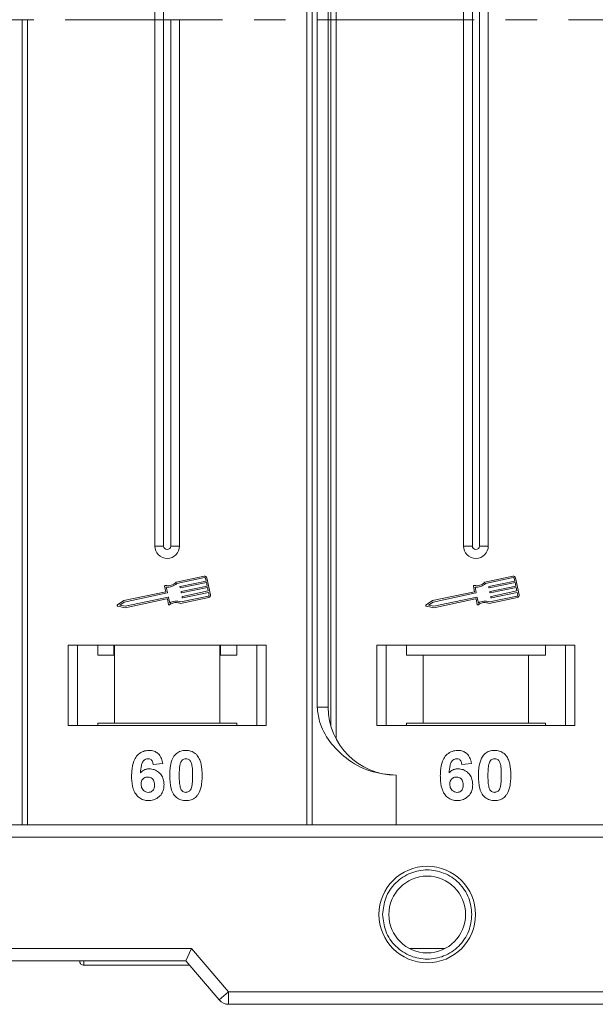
# Model space of a CAD drawing. Header units: millimetres. Extents: x -765 to 710, y 139 to 1172.
# Tile 20 of 76: x 30 to 77, y 366 to 445. Entities that reach past the tile are written whole.
import ezdxf

# ---------------------------------------------------------------- set-up
doc = ezdxf.new("R2010")
doc.units = ezdxf.units.MM
doc.linetypes.add('CENTERX2', pattern=[20.32, 12.7, -2.54, 2.54, -2.54])

msp = doc.modelspace()

# ---------------------------------------------------------------- linework, layer by layer
at = {"color": 7, "linetype": 'Continuous', "lineweight": 15}
for p, q in [((53.578, 510.493), (53.578, 445.493)), ((53.997, 445.493), (53.997, 510.493)), ((55.931, 445.493), (55.931, 503.57)), ((55.512, 502.541), (55.512, 445.493)), ((54.404, 500.993), (54.404, 445.493)), ((55.29, 445.493), (55.29, 500.993)), ((41.29, 487.993), (41.29, 445.493)), ((42.005, 487.993), (42.005, 445.493)), ((66.219, 487.993), (66.219, 445.493)), ((66.934, 487.993), (66.934, 445.493)), ((67.504, 445.493), (67.504, 487.993)), ((68.219, 445.493), (68.219, 487.993)), ((30.582, 445.493), (30.582, 380.493)), ((31.001, 380.493), (31.001, 445.493)), ((41.29, 445.493), (41.29, 402.993)), ((42.005, 445.493), (42.005, 402.993)), ((42.574, 402.993), (42.574, 445.493)), ((43.29, 402.993), (43.29, 445.493)), ((53.578, 445.493), (53.578, 380.493)), ((53.997, 380.493), (53.997, 445.493)), ((54.404, 445.493), (54.404, 389.993)), ((55.29, 389.993), (55.29, 445.493)), ((55.512, 445.493), (55.512, 388.445)), ((55.931, 387.415), (55.931, 445.493)), ((66.219, 445.493), (66.219, 402.993)), ((66.934, 445.493), (66.934, 402.993)), ((67.504, 402.993), (67.504, 445.493)), ((68.219, 402.993), (68.219, 445.493)), ((42.005, 402.993), (41.29, 402.993)), ((43.29, 402.993), (42.574, 402.993)), ((66.934, 402.993), (66.219, 402.993)), ((68.219, 402.993), (67.504, 402.993)), ((45.286, 400.56), (43.007, 400.078)), ((45.31, 400.445), (43.068, 399.971)), ((43.346, 399.73), (45.428, 400.17)), ((45.453, 400.055), (43.37, 399.615)), ((45.428, 400.17), (45.38, 400.399)), ((45.513, 399.767), (45.453, 400.055)), ((45.786, 399.045), (45.495, 400.424)), ((70.215, 400.56), (67.937, 400.078)), ((70.24, 400.445), (67.997, 399.971)), ((68.275, 399.73), (70.358, 400.17)), ((70.382, 400.055), (68.3, 399.615)), ((70.358, 400.17), (70.309, 400.399)), ((70.443, 399.767), (70.382, 400.055)), ((70.716, 399.045), (70.424, 400.424)), ((42.179, 399.303), (38.781, 398.585)), ((42.29, 399.206), (38.828, 398.475)), ((42.085, 399.747), (42.179, 399.303)), ((42.218, 399.685), (42.312, 399.241)), ((43.335, 399.637), (43.323, 399.695)), ((43.42, 399.235), (43.408, 399.293)), ((43.431, 399.327), (45.513, 399.767)), ((45.538, 399.652), (43.455, 399.212)), ((43.516, 398.925), (45.598, 399.365)), ((45.623, 399.25), (43.54, 398.81)), ((45.598, 399.365), (45.538, 399.652)), ((45.671, 399.02), (45.623, 399.25)), ((67.109, 399.303), (63.71, 398.585)), ((67.219, 399.206), (63.758, 398.475)), ((67.015, 399.747), (67.109, 399.303)), ((67.148, 399.685), (67.242, 399.241)), ((68.265, 399.637), (68.253, 399.695)), ((68.35, 399.235), (68.338, 399.293)), ((68.36, 399.327), (70.443, 399.767)), ((70.467, 399.652), (68.385, 399.212)), ((68.445, 398.925), (70.528, 399.365)), ((70.552, 399.25), (68.469, 398.81)), ((70.528, 399.365), (70.467, 399.652)), ((70.601, 399.02), (70.552, 399.25)), ((38.781, 398.585), (38.278, 398.234)), ((38.828, 398.475), (38.459, 398.217)), ((38.901, 398.13), (42.362, 398.862)), ((38.902, 398.01), (42.272, 398.722)), ((42.307, 398.7), (42.394, 398.284)), ((42.397, 398.839), (42.491, 398.395)), ((43.372, 398.355), (45.65, 398.836)), ((43.383, 398.477), (45.626, 398.951)), ((43.505, 398.833), (43.493, 398.89)), ((63.71, 398.585), (63.208, 398.234)), ((63.758, 398.475), (63.388, 398.217)), ((63.83, 398.13), (67.292, 398.862)), ((63.831, 398.01), (67.201, 398.722)), ((67.236, 398.7), (67.324, 398.284)), ((67.327, 398.839), (67.42, 398.395)), ((68.301, 398.355), (70.58, 398.836)), ((68.313, 398.477), (70.555, 398.951)), ((68.435, 398.833), (68.423, 398.89)), ((38.301, 398.128), (38.902, 398.01)), ((38.459, 398.217), (38.901, 398.13)), ((63.23, 398.128), (63.831, 398.01)), ((63.388, 398.217), (63.83, 398.13)), ((50.29, 394.993), (34.29, 394.993)), ((34.29, 394.993), (34.29, 388.493)), ((35.04, 388.493), (35.04, 394.993)), ((36.676, 394.993), (36.676, 394.193)), ((37.993, 394.193), (37.993, 394.993)), ((38.04, 394.993), (38.04, 388.693)), ((46.54, 388.693), (46.54, 394.993)), ((46.586, 394.993), (46.586, 394.193)), ((47.903, 394.193), (47.903, 394.993)), ((49.54, 394.993), (49.54, 388.493)), ((50.29, 388.493), (50.29, 394.993)), ((75.219, 394.993), (59.219, 394.993)), ((59.219, 394.993), (59.219, 388.493)), ((59.969, 388.493), (59.969, 394.993)), ((61.605, 394.993), (61.605, 394.193)), ((72.833, 394.193), (72.833, 394.993)), ((74.469, 394.993), (74.469, 388.493)), ((75.219, 388.493), (75.219, 394.993)), ((36.676, 394.193), (37.993, 394.193)), ((46.586, 394.193), (47.903, 394.193)), ((61.605, 394.193), (62.969, 394.193)), ((62.969, 394.193), (62.969, 388.693)), ((62.969, 394.193), (71.469, 394.193)), ((71.469, 388.693), (71.469, 394.193)), ((71.469, 394.193), (72.833, 394.193)), ((54.404, 389.993), (55.29, 389.993)), ((34.29, 388.493), (50.29, 388.493)), ((38.04, 388.693), (36.676, 388.693)), ((36.676, 388.493), (36.676, 388.693)), ((38.04, 388.693), (46.54, 388.693)), ((47.903, 388.693), (46.54, 388.693)), ((47.903, 388.693), (47.903, 388.493)), ((59.219, 388.493), (75.219, 388.493)), ((62.969, 388.693), (61.605, 388.693)), ((61.605, 388.493), (61.605, 388.693)), ((62.969, 388.693), (71.469, 388.693)), ((72.833, 388.693), (71.469, 388.693)), ((72.833, 388.693), (72.833, 388.493)), ((41.931, 385.449), (41.161, 385.365)), ((66.86, 385.449), (66.091, 385.365)), ((60.79, 384.493), (60.79, 380.493)), ((99.79, 380.493), (28.235, 380.493)), ((29.353, 379.493), (99.79, 379.493)), ((44.249, 370.493), (8.79, 370.493)), ((43.79, 369.493), (44.249, 370.493)), ((47.249, 366.993), (44.249, 370.493)), ((64.72, 370.493), (61.859, 370.493)), ((8.79, 369.493), (43.79, 369.493)), ((8.79, 369.493), (35.219, 369.493)), ((35.569, 369.143), (35.569, 369.143)), ((43.79, 369.493), (46.49, 366.342)), ((46.49, 366.342), (47.249, 366.993)), ((99.79, 366.993), (47.249, 366.993)), ((47.249, 366.993), (47.249, 365.993)), ((47.249, 365.993), (99.79, 365.993))]:
    msp.add_line(p, q, dxfattribs=at)
at = {"color": 1, "linetype": 'CENTERX2', "lineweight": 13}
msp.add_line((534.443, 445.493), (-303.64, 445.493), dxfattribs=at)
at = {"color": 7, "linetype": 'Continuous', "lineweight": 15}
for radius in [3.9, 3.1]:
    msp.add_circle((63.29, 373.243), radius, dxfattribs=at)
for centre, radius, start, end in [((42.29, 402.993), 1, 180, 0), ((42.29, 402.993), 0.285, 180, 0), ((67.219, 402.993), 1, 180, 0), ((67.219, 402.993), 0.285, 180, 0), ((42.361, 400.665), 0.873, 256.41469, 317.74736), ((42.361, 400.665), 0.99, 261.69305, 315.48899), ((45.322, 400.387), 0.176, 11.9297, 101.9297), ((45.322, 400.387), 0.0587, 11.9297, 101.9297), ((67.291, 400.665), 0.873, 256.41469, 317.74736), ((67.291, 400.665), 0.99, 261.69305, 315.48899), ((70.252, 400.387), 0.176, 11.9297, 101.9297), ((70.252, 400.387), 0.0587, 11.9297, 101.9297), ((42.143, 399.76), 0.0587, 76.41469, 191.9297), ((42.283, 399.235), 0.0294, 281.9297, 11.9297), ((43.352, 399.701), 0.0294, 101.9297, 191.9297), ((43.364, 399.643), 0.0294, 191.9297, 281.9297), ((43.437, 399.299), 0.0294, 101.9297, 191.9297), ((43.449, 399.241), 0.0294, 191.9297, 281.9297), ((67.072, 399.76), 0.0587, 76.41469, 191.9297), ((67.213, 399.235), 0.0294, 281.9297, 11.9297), ((68.281, 399.701), 0.0294, 101.9297, 191.9297), ((68.293, 399.643), 0.0294, 191.9297, 281.9297), ((68.366, 399.299), 0.0294, 101.9297, 191.9297), ((68.378, 399.241), 0.0294, 191.9297, 281.9297), ((42.278, 398.694), 0.0294, 11.9297, 101.9297), ((42.368, 398.833), 0.0294, 11.9297, 101.9297), ((43.018, 397.557), 0.873, 66.11204, 127.44471), ((43.018, 397.557), 0.99, 68.37041, 122.16635), ((43.522, 398.896), 0.0294, 101.9297, 191.9297), ((43.534, 398.839), 0.0294, 191.9297, 281.9297), ((45.614, 399.008), 0.0587, 281.9297, 11.9297), ((45.614, 399.008), 0.176, 281.9297, 11.9297), ((67.207, 398.694), 0.0294, 11.9297, 101.9297), ((67.298, 398.833), 0.0294, 11.9297, 101.9297), ((67.948, 397.557), 0.873, 66.11204, 127.44471), ((67.948, 397.557), 0.99, 68.37041, 122.16635), ((68.451, 398.896), 0.0294, 101.9297, 191.9297), ((68.463, 398.839), 0.0294, 191.9297, 281.9297), ((70.543, 399.008), 0.0587, 281.9297, 11.9297), ((70.543, 399.008), 0.176, 281.9297, 11.9297), ((38.312, 398.186), 0.0587, 124.95116, 258.90824), ((42.452, 398.296), 0.0587, 191.9297, 307.44471), ((63.242, 398.186), 0.0587, 124.95116, 258.90824), ((67.381, 398.296), 0.0587, 191.9297, 307.44471), ((60.79, 389.993), 5.5, 180, 270), ((35.569, 369.493), 0.35, 180.00041, 270.00191), ((47.249, 366.993), 1, 220.60129, 270)]:
    msp.add_arc(centre, radius, start, end, dxfattribs=at)
for points, knots in [([(54.404, 389.993), (54.448, 389.602), (54.559, 388.604), (55.382, 387.149), (56.752, 385.737), (58.618, 384.7), (60.068, 384.562), (60.79, 384.493)], [0, 0, 0, 0, 0.125713, 0.321276, 0.524466, 0.763484, 1, 1, 1, 1]), ([(39.418, 384.439), (39.421, 384.572), (39.429, 384.974), (39.52, 385.53), (39.798, 386.038), (40.145, 386.341), (40.515, 386.479), (40.748, 386.489), (40.833, 386.493)], [0, 0, 0, 0, 0.142337, 0.429127, 0.589943, 0.751205, 0.909895, 1, 1, 1, 1]), ([(40.833, 386.493), (40.969, 386.482), (41.215, 386.463), (41.527, 386.279), (41.768, 386.002), (41.884, 385.705), (41.92, 385.506), (41.931, 385.449)], [0, 0, 0, 0, 0.242691, 0.439002, 0.635006, 0.895059, 1, 1, 1, 1]), ([(42.89, 386.087), (42.935, 386.137), (43.025, 386.239), (43.194, 386.354), (43.383, 386.437), (43.552, 386.475), (43.693, 386.49), (43.766, 386.492), (43.802, 386.493)], [0, 0, 0, 0, 0.193776, 0.3936, 0.587864, 0.788908, 0.894169, 1, 1, 1, 1]), ([(43.802, 386.493), (43.869, 386.491), (44.004, 386.486), (44.202, 386.442), (44.392, 386.365), (44.537, 386.266), (44.644, 386.168), (44.693, 386.111), (44.717, 386.082)], [0, 0, 0, 0, 0.192627, 0.388684, 0.582013, 0.783201, 0.891038, 1, 1, 1, 1]), ([(64.347, 384.439), (64.35, 384.572), (64.359, 384.974), (64.449, 385.53), (64.728, 386.038), (65.074, 386.341), (65.444, 386.479), (65.678, 386.489), (65.762, 386.493)], [0, 0, 0, 0, 0.142337, 0.429127, 0.589943, 0.751205, 0.909895, 1, 1, 1, 1]), ([(65.762, 386.493), (65.898, 386.482), (66.144, 386.463), (66.457, 386.279), (66.698, 386.002), (66.814, 385.705), (66.85, 385.506), (66.86, 385.449)], [0, 0, 0, 0, 0.2426908, 0.4390024, 0.635006, 0.8950587, 1, 1, 1, 1]), ([(67.82, 386.087), (67.864, 386.137), (67.954, 386.239), (68.123, 386.354), (68.312, 386.437), (68.481, 386.475), (68.623, 386.49), (68.695, 386.492), (68.732, 386.493)], [0, 0, 0, 0, 0.193776, 0.3936, 0.587864, 0.788908, 0.894169, 1, 1, 1, 1]), ([(68.732, 386.493), (68.799, 386.491), (68.933, 386.486), (69.131, 386.442), (69.322, 386.365), (69.467, 386.266), (69.574, 386.168), (69.622, 386.111), (69.647, 386.082)], [0, 0, 0, 0, 0.192627, 0.388684, 0.582013, 0.783201, 0.891038, 1, 1, 1, 1]), ([(40.734, 385.826), (40.68, 385.821), (40.572, 385.81), (40.42, 385.71), (40.278, 385.538), (40.169, 385.176), (40.145, 384.876), (40.128, 384.671)], [0, 0, 0, 0, 0.112049, 0.22438, 0.370115, 0.570276, 1, 1, 1, 1]), ([(41.161, 385.365), (41.149, 385.442), (41.129, 385.564), (41.039, 385.709), (40.934, 385.789), (40.825, 385.822), (40.759, 385.825), (40.734, 385.826)], [0, 0, 0, 0, 0.33384, 0.524547, 0.716372, 0.891824, 1, 1, 1, 1]), ([(42.495, 384.474), (42.497, 384.607), (42.502, 384.91), (42.574, 385.438), (42.715, 385.858), (42.873, 386.064), (42.89, 386.087)], [0, 0, 0, 0, 0.237381, 0.538918, 0.949082, 1, 1, 1, 1]), ([(43.35, 385.434), (43.373, 385.503), (43.411, 385.615), (43.52, 385.741), (43.643, 385.807), (43.742, 385.824), (43.796, 385.826), (43.802, 385.826)], [0, 0, 0, 0, 0.334804, 0.542561, 0.750382, 0.970721, 1, 1, 1, 1]), ([(43.802, 385.826), (43.86, 385.82), (43.961, 385.81), (44.089, 385.736), (44.2, 385.595), (44.299, 385.324), (44.336, 384.928), (44.339, 384.621), (44.341, 384.466)], [0, 0, 0, 0, 0.105646, 0.186221, 0.267042, 0.431541, 0.712708, 1, 1, 1, 1]), ([(44.717, 386.082), (44.757, 386.028), (44.836, 385.918), (44.942, 385.686), (45.031, 385.391), (45.081, 385.06), (45.106, 384.75), (45.109, 384.561), (45.11, 384.466)], [0, 0, 0, 0, 0.118432, 0.239329, 0.449434, 0.664178, 0.83182, 1, 1, 1, 1]), ([(65.664, 385.826), (65.61, 385.821), (65.501, 385.81), (65.349, 385.71), (65.207, 385.538), (65.099, 385.176), (65.075, 384.876), (65.058, 384.671)], [0, 0, 0, 0, 0.112049, 0.22438, 0.370115, 0.570276, 1, 1, 1, 1]), ([(66.091, 385.365), (66.078, 385.442), (66.059, 385.564), (65.968, 385.709), (65.863, 385.789), (65.755, 385.822), (65.689, 385.825), (65.664, 385.826)], [0, 0, 0, 0, 0.33384, 0.524547, 0.716372, 0.891824, 1, 1, 1, 1]), ([(67.424, 384.474), (67.426, 384.607), (67.432, 384.91), (67.504, 385.438), (67.645, 385.858), (67.803, 386.064), (67.82, 386.087)], [0, 0, 0, 0, 0.237381, 0.538918, 0.949082, 1, 1, 1, 1]), ([(68.279, 385.434), (68.303, 385.503), (68.341, 385.615), (68.449, 385.741), (68.573, 385.807), (68.672, 385.824), (68.726, 385.826), (68.732, 385.826)], [0, 0, 0, 0, 0.334804, 0.542561, 0.750382, 0.970721, 1, 1, 1, 1]), ([(68.732, 385.826), (68.789, 385.82), (68.89, 385.81), (69.019, 385.736), (69.129, 385.595), (69.229, 385.324), (69.265, 384.928), (69.269, 384.621), (69.27, 384.466)], [0, 0, 0, 0, 0.105646, 0.186221, 0.267042, 0.431541, 0.712708, 1, 1, 1, 1]), ([(69.647, 386.082), (69.686, 386.028), (69.766, 385.918), (69.871, 385.686), (69.961, 385.391), (70.011, 385.06), (70.036, 384.75), (70.038, 384.561), (70.04, 384.466)], [0, 0, 0, 0, 0.118432, 0.239329, 0.449434, 0.664178, 0.83182, 1, 1, 1, 1]), ([(40.128, 384.671), (40.175, 384.719), (40.269, 384.817), (40.415, 384.909), (40.542, 384.958), (40.641, 384.986), (40.745, 385.002), (40.816, 385.005), (40.851, 385.006)], [0, 0, 0, 0, 0.2436536, 0.4957602, 0.6178923, 0.7415029, 0.8700251, 1, 1, 1, 1]), ([(40.851, 385.006), (40.987, 384.993), (41.259, 384.969), (41.608, 384.753), (41.873, 384.451), (42.015, 384.098), (42.027, 383.855), (42.033, 383.746)], [0, 0, 0, 0, 0.210216, 0.421975, 0.620016, 0.831037, 1, 1, 1, 1]), ([(43.264, 384.466), (43.264, 384.532), (43.265, 384.666), (43.271, 384.847), (43.281, 385.008), (43.295, 385.151), (43.314, 385.294), (43.338, 385.387), (43.35, 385.434)], [0, 0, 0, 0, 0.20527, 0.410616, 0.557148, 0.703844, 0.851475, 1, 1, 1, 1]), ([(65.058, 384.671), (65.104, 384.719), (65.199, 384.817), (65.344, 384.909), (65.471, 384.958), (65.57, 384.986), (65.674, 385.002), (65.745, 385.005), (65.781, 385.006)], [0, 0, 0, 0, 0.243654, 0.49576, 0.617892, 0.741503, 0.870025, 1, 1, 1, 1]), ([(65.781, 385.006), (65.916, 384.993), (66.189, 384.969), (66.537, 384.753), (66.803, 384.451), (66.944, 384.098), (66.957, 383.855), (66.963, 383.746)], [0, 0, 0, 0, 0.210216, 0.421975, 0.620016, 0.831037, 1, 1, 1, 1]), ([(68.193, 384.466), (68.194, 384.532), (68.195, 384.666), (68.201, 384.847), (68.211, 385.008), (68.225, 385.151), (68.243, 385.294), (68.267, 385.387), (68.279, 385.434)], [0, 0, 0, 0, 0.20527, 0.410616, 0.557148, 0.703844, 0.851475, 1, 1, 1, 1]), ([(40.775, 382.442), (40.64, 382.452), (40.368, 382.474), (40.008, 382.675), (39.717, 382.98), (39.477, 383.516), (39.422, 384.026), (39.418, 384.381), (39.418, 384.439)], [0, 0, 0, 0, 0.148269, 0.297647, 0.442421, 0.607851, 0.935658, 1, 1, 1, 1]), ([(40.187, 383.764), (40.192, 383.846), (40.2, 383.982), (40.291, 384.152), (40.413, 384.26), (40.562, 384.329), (40.669, 384.336), (40.721, 384.339)], [0, 0, 0, 0, 0.2767209, 0.4568705, 0.6370074, 0.8240683, 1, 1, 1, 1]), ([(40.721, 384.339), (40.789, 384.334), (40.914, 384.324), (41.075, 384.229), (41.194, 384.094), (41.256, 383.91), (41.261, 383.777), (41.264, 383.707)], [0, 0, 0, 0, 0.2137567, 0.3949441, 0.5765849, 0.7773109, 1, 1, 1, 1]), ([(43.802, 382.442), (43.667, 382.452), (43.395, 382.472), (43.042, 382.67), (42.753, 382.984), (42.52, 383.595), (42.505, 384.115), (42.495, 384.474)], [0, 0, 0, 0, 0.147528, 0.296569, 0.43214, 0.608737, 1, 1, 1, 1]), ([(43.802, 383.108), (43.734, 383.116), (43.624, 383.129), (43.495, 383.216), (43.393, 383.366), (43.299, 383.638), (43.27, 384.028), (43.266, 384.319), (43.264, 384.466)], [0, 0, 0, 0, 0.125351, 0.202197, 0.279182, 0.459742, 0.727968, 1, 1, 1, 1]), ([(44.341, 384.466), (44.34, 384.399), (44.339, 384.266), (44.334, 384.085), (44.323, 383.924), (44.309, 383.782), (44.291, 383.64), (44.267, 383.547), (44.255, 383.501)], [0, 0, 0, 0, 0.205942, 0.411959, 0.558149, 0.704502, 0.851801, 1, 1, 1, 1]), ([(45.11, 384.466), (45.108, 384.332), (45.103, 384.029), (45.032, 383.509), (44.894, 383.086), (44.737, 382.878), (44.714, 382.848)], [0, 0, 0, 0, 0.236629, 0.537361, 0.932986, 1, 1, 1, 1]), ([(65.705, 382.442), (65.569, 382.452), (65.298, 382.474), (64.938, 382.675), (64.646, 382.98), (64.406, 383.516), (64.351, 384.026), (64.348, 384.381), (64.347, 384.439)], [0, 0, 0, 0, 0.148269, 0.297647, 0.442421, 0.607851, 0.935658, 1, 1, 1, 1]), ([(65.116, 383.764), (65.121, 383.846), (65.129, 383.982), (65.221, 384.152), (65.343, 384.26), (65.491, 384.329), (65.599, 384.336), (65.651, 384.339)], [0, 0, 0, 0, 0.276721, 0.45687, 0.637007, 0.824068, 1, 1, 1, 1]), ([(65.651, 384.339), (65.719, 384.334), (65.844, 384.324), (66.004, 384.229), (66.123, 384.094), (66.185, 383.91), (66.191, 383.777), (66.193, 383.707)], [0, 0, 0, 0, 0.213757, 0.394944, 0.576585, 0.777311, 1, 1, 1, 1]), ([(68.732, 382.442), (68.597, 382.452), (68.325, 382.472), (67.971, 382.67), (67.683, 382.984), (67.45, 383.595), (67.434, 384.115), (67.424, 384.474)], [0, 0, 0, 0, 0.147528, 0.296569, 0.43214, 0.608737, 1, 1, 1, 1]), ([(68.732, 383.108), (68.664, 383.116), (68.554, 383.129), (68.425, 383.216), (68.322, 383.366), (68.229, 383.638), (68.2, 384.028), (68.195, 384.319), (68.193, 384.466)], [0, 0, 0, 0, 0.125351, 0.202197, 0.279182, 0.459742, 0.727968, 1, 1, 1, 1]), ([(69.27, 384.466), (69.27, 384.399), (69.269, 384.266), (69.263, 384.085), (69.253, 383.924), (69.239, 383.782), (69.22, 383.64), (69.196, 383.547), (69.185, 383.501)], [0, 0, 0, 0, 0.205942, 0.411959, 0.558149, 0.704502, 0.851801, 1, 1, 1, 1]), ([(70.04, 384.466), (70.037, 384.332), (70.032, 384.029), (69.962, 383.509), (69.824, 383.086), (69.666, 382.878), (69.644, 382.848)], [0, 0, 0, 0, 0.236629, 0.537361, 0.932986, 1, 1, 1, 1]), ([(40.76, 383.108), (40.692, 383.115), (40.555, 383.13), (40.38, 383.247), (40.253, 383.404), (40.195, 383.586), (40.19, 383.706), (40.187, 383.764)], [0, 0, 0, 0, 0.207905, 0.419981, 0.630626, 0.821735, 1, 1, 1, 1]), ([(41.264, 383.707), (41.26, 383.621), (41.253, 383.483), (41.18, 383.304), (41.07, 383.195), (40.926, 383.121), (40.819, 383.113), (40.76, 383.108)], [0, 0, 0, 0, 0.2886974, 0.4635526, 0.6399417, 0.8018084, 1, 1, 1, 1]), ([(42.033, 383.746), (42.025, 383.612), (42.01, 383.342), (41.844, 382.96), (41.559, 382.661), (41.185, 382.47), (40.912, 382.451), (40.775, 382.442)], [0, 0, 0, 0, 0.197831, 0.3973, 0.59891, 0.798741, 1, 1, 1, 1]), ([(44.255, 383.501), (44.232, 383.432), (44.194, 383.32), (44.086, 383.195), (43.965, 383.129), (43.865, 383.111), (43.811, 383.109), (43.802, 383.108)], [0, 0, 0, 0, 0.3336776, 0.5404125, 0.7472639, 0.9612091, 1, 1, 1, 1]), ([(65.689, 383.108), (65.622, 383.115), (65.485, 383.13), (65.309, 383.247), (65.183, 383.404), (65.125, 383.586), (65.119, 383.706), (65.116, 383.764)], [0, 0, 0, 0, 0.207905, 0.419981, 0.630626, 0.821735, 1, 1, 1, 1]), ([(66.193, 383.707), (66.189, 383.621), (66.183, 383.483), (66.11, 383.304), (65.999, 383.195), (65.855, 383.121), (65.748, 383.113), (65.689, 383.108)], [0, 0, 0, 0, 0.2886974, 0.4635526, 0.6399417, 0.8018084, 1, 1, 1, 1]), ([(66.963, 383.746), (66.955, 383.612), (66.939, 383.342), (66.774, 382.96), (66.488, 382.661), (66.115, 382.47), (65.842, 382.451), (65.705, 382.442)], [0, 0, 0, 0, 0.197831, 0.3973, 0.59891, 0.798741, 1, 1, 1, 1]), ([(69.185, 383.501), (69.161, 383.432), (69.123, 383.32), (69.016, 383.195), (68.894, 383.129), (68.795, 383.111), (68.74, 383.109), (68.732, 383.108)], [0, 0, 0, 0, 0.3336776, 0.5404125, 0.7472639, 0.9612091, 1, 1, 1, 1]), ([(44.714, 382.848), (44.67, 382.798), (44.58, 382.696), (44.411, 382.58), (44.222, 382.497), (44.053, 382.459), (43.911, 382.444), (43.839, 382.442), (43.802, 382.442)], [0, 0, 0, 0, 0.193769, 0.393564, 0.587886, 0.789131, 0.894283, 1, 1, 1, 1]), ([(69.644, 382.848), (69.599, 382.798), (69.509, 382.696), (69.34, 382.58), (69.152, 382.497), (68.982, 382.459), (68.841, 382.444), (68.768, 382.442), (68.732, 382.442)], [0, 0, 0, 0, 0.193769, 0.393564, 0.587886, 0.789131, 0.894283, 1, 1, 1, 1]), ([(59.69, 373.243), (59.738, 373.696), (59.813, 374.394), (60.261, 375.234), (60.726, 375.806), (61.299, 376.274), (62.138, 376.708), (63.29, 376.93), (64.441, 376.708), (65.28, 376.274), (65.853, 375.806), (66.318, 375.234), (66.767, 374.395), (66.841, 373.696), (66.89, 373.243)], [0, 0, 0, 0, 0.119721, 0.184837, 0.25, 0.315115, 0.380279, 0.5, 0.619721, 0.684837, 0.75, 0.815115, 0.880279, 1, 1, 1, 1]), ([(66.89, 373.243), (66.841, 372.79), (66.767, 372.091), (66.318, 371.252), (65.853, 370.68), (65.28, 370.212), (64.441, 369.778), (63.29, 369.556), (62.138, 369.778), (61.299, 370.212), (60.726, 370.68), (60.261, 371.252), (59.813, 372.091), (59.738, 372.79), (59.69, 373.243)], [0, 0, 0, 0, 0.119721, 0.184837, 0.25, 0.315115, 0.380279, 0.5, 0.619721, 0.684837, 0.75, 0.815115, 0.880279, 1, 1, 1, 1]), ([(35.561, 369.493), (35.562, 369.475), (35.569, 369.379), (35.569, 369.268), (35.57, 369.163), (35.569, 369.15), (35.569, 369.143)], [0, 0, 0, 0, 0.079527, 0.42373, 0.683042, 1, 1, 1, 1]), ([(35.569, 369.143), (36.879, 369.143), (39.54, 369.143), (42.403, 369.143), (43.886, 369.143), (44.09, 369.143)], [0, 0, 0, 0, 0.455778, 0.925489, 1, 1, 1, 1])]:
    msp.add_open_spline(points, degree=3, knots=knots, dxfattribs=at)

doc.saveas('drawing.dxf')
